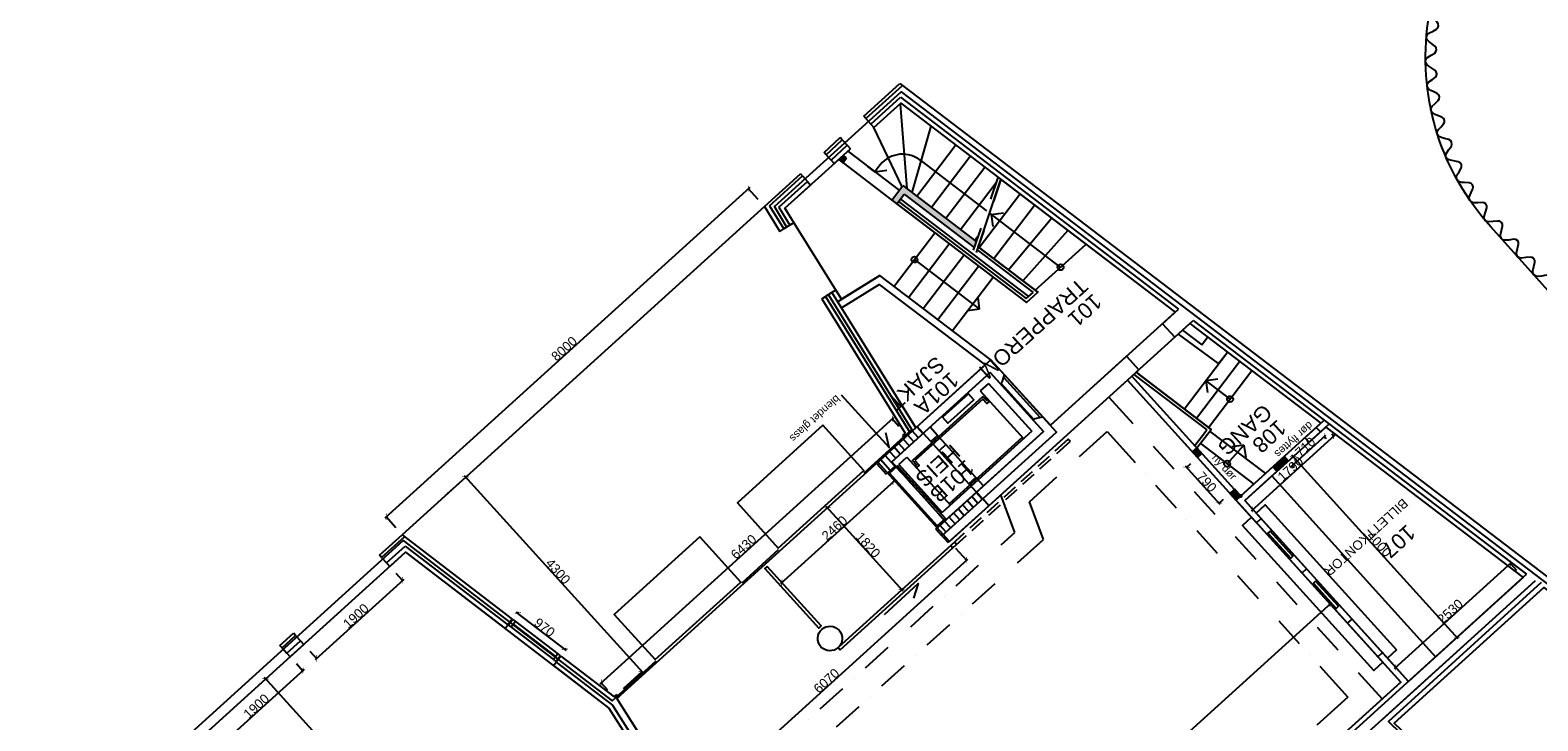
# Model space of a CAD drawing. Header units: millimetres. Extents: x 15275 to 121491, y 18097 to 137945.
# Tile 5 of 57: x 16410 to 41096, y 50172 to 61479. Entities that reach past the tile are written whole.
import ezdxf

# ---------------------------------------------------------------- set-up
doc = ezdxf.new("R2010")
doc.units = ezdxf.units.MM
doc.header["$LTSCALE"] = 0.5
doc.header["$MEASUREMENT"] = 0
doc.linetypes.add('PLINE', pattern=[0])
doc.layers.add('234- Vinduer_ dører_ porter', color=7, linetype='Continuous', lineweight=0)
doc.styles.add('GENERATED_STYLE_1', font='arial.ttf')

msp = doc.modelspace()

# ---------------------------------------------------------------- hatches: boundary and pattern name
at = {"linetype": 'Continuous'}
for points in [[(29769, 59395), (29760, 59402), (29750, 59410), (29724, 59429), (29649, 59361), (29666, 59348), (29676, 59340), (29685, 59333), (29695, 59325), (29713, 59313), (29717, 59308), (29721, 59312), (29720, 59314), (29728, 59321), (29726, 59322), (29734, 59330), (29733, 59331), (29742, 59340), (29741, 59341), (29749, 59348), (29747, 59350), (29757, 59358), (29755, 59360), (29763, 59367), (29762, 59369), (29770, 59376), (29768, 59377), (29778, 59386)], [(28169, 58834), (28176, 58940), (28167, 58941), (28163, 58834)], [(31894, 58027), (31885, 58034), (31616, 58239), (30705, 58933), (30701, 58934), (30701, 58931), (30693, 58924), (30694, 58923), (30685, 58914), (30686, 58913), (30679, 58905), (30680, 58904), (30672, 58897), (30674, 58895), (30664, 58887), (30666, 58885), (30658, 58878), (30659, 58876), (30651, 58869), (30653, 58868), (30643, 58859), (30645, 58858), (30637, 58851), (30638, 58849), (30629, 58840), (30630, 58839), (30622, 58832), (30624, 58830), (30616, 58823), (30617, 58821), (30608, 58813), (30609, 58811), (30602, 58804), (30603, 58803), (30594, 58794), (30595, 58793), (30587, 58786), (30589, 58784), (30581, 58777), (30582, 58775), (30573, 58767), (30574, 58765), (30566, 58758), (30568, 58757), (30558, 58748), (30560, 58746), (30552, 58739), (30553, 58738), (30546, 58731), (30547, 58729), (30538, 58721), (30539, 58719), (30531, 58712), (30533, 58710), (30523, 58702), (30525, 58700), (30520, 58696), (30524, 58694, 0.007713), (30557, 58669, -0.007713), (30589, 58645), (30598, 58638), (30607, 58644), (30606, 58645), (30615, 58654), (30614, 58655), (30622, 58662), (30620, 58664), (30630, 58673), (30628, 58674), (30636, 58681), (30635, 58683), (30642, 58690), (30641, 58691), (30650, 58700), (30649, 58702), (30657, 58709), (30655, 58710), (30665, 58719), (30663, 58720), (30671, 58727), (30670, 58729), (30678, 58736), (30676, 58738), (30686, 58746), (30684, 58748), (30692, 58755), (30691, 58756), (30700, 58765), (30699, 58767), (30706, 58774), (30705, 58775), (30713, 58782), (30711, 58784), (30722, 58794), (30740, 58781), (31865, 57924), (31868, 57924), (31867, 57925), (31870, 57928), (31868, 57930), (31871, 57933), (31870, 57934), (31873, 57937), (31872, 57939), (31875, 57941), (31875, 57944), (31874, 57946), (31877, 57949), (31875, 57950), (31878, 57953), (31877, 57955), (31880, 57958), (31879, 57959), (31882, 57962), (31882, 57965), (31881, 57967), (31884, 57969), (31882, 57971), (31885, 57974), (31884, 57975), (31887, 57978), (31886, 57980), (31889, 57983), (31889, 57986), (31888, 57987), (31891, 57990), (31889, 57992), (31892, 57994), (31891, 57996), (31894, 57999), (31893, 58000), (31896, 58003), (31896, 58006), (31895, 58008), (31898, 58011), (31896, 58012), (31899, 58015), (31898, 58017), (31901, 58020)], [(32055, 58473, 0.413823), (32055, 58476), (32053, 58477, 0.413823), (32052, 58474, 0.414213)], [(32106, 58434, 0.413823), (32106, 58436, 0.016573), (32105, 58438, 0.06361), (32104, 58438, 0.322326), (32102, 58438, 0.04927), (32102, 58437, 0.051705), (32102, 58435, 0.095023), (32103, 58434)], [(30527, 55063), (30533, 55169), (30525, 55170), (30519, 55065)], [(34633, 54853, 0.414213), (34633, 54856, 0.414213), (34630, 54857, 0.413823), (34630, 54854, 0.413823)], [(37602, 54779), (37609, 54885), (37600, 54886), (37593, 54780)], [(37757, 54785), (37764, 54891), (37755, 54892), (37748, 54785)], [(35513, 54642), (35439, 54576), (35523, 54483), (35596, 54550)], [(33410, 54331, 0.413823), (33410, 54334, 0.016573), (33409, 54335, 0.06361), (33408, 54336, 0.322326), (33406, 54335, 0.322326), (33405, 54333, 0.06361), (33406, 54332, 0.016573), (33407, 54331, 0.413823)], [(35400, 54326), (35292, 54331), (35293, 54323), (35399, 54317)], [(36943, 54498), (36758, 54331), (36824, 54257), (37009, 54425)], [(37142, 54502), (37036, 54506), (37037, 54498), (37142, 54493)], [(37073, 54408), (37068, 54303), (37077, 54303), (37082, 54408)], [(23594, 54168), (23489, 54173), (23487, 54166), (23594, 54159)], [(30542, 54034), (30547, 54139), (30538, 54140), (30533, 54035)], [(34672, 54215, 0.414213), (34672, 54218, 0.413823), (34669, 54218), (34669, 54215, 0.413823)], [(35305, 54112, 0.413823), (35305, 54115, 0.016573), (35304, 54116, 0.06361), (35303, 54117, 0.322326), (35301, 54116, 0.04927), (35301, 54115, 0.051705), (35301, 54113, 0.095023), (35302, 54112)], [(36128, 53963), (36054, 53896), (36155, 53785), (36229, 53852)], [(36243, 53836, 0.414214), (36245, 53869, 0.414214), (36212, 53871, 0.414214), (36210, 53838, 0.414214)], [(29517, 53665), (29411, 53669), (29412, 53662), (29516, 53656)], [(35823, 53738), (35929, 53732), (35930, 53741), (35824, 53744)], [(36426, 53688), (36421, 53583), (36430, 53583), (36435, 53687)], [(22237, 53567), (22231, 53459), (22239, 53460), (22246, 53566)], [(35344, 53473, 0.413823), (35344, 53476, 0.414213), (35341, 53476, 0.413823), (35341, 53473)], [(35976, 53371, 0.414213), (35976, 53374, 0.414213), (35973, 53374, 0.413823), (35973, 53371, 0.413823)], [(31745, 52751), (31750, 52856), (31741, 52856), (31738, 52750)], [(32126, 52885), (32126, 52888, 0.413823), (32123, 52888, 0.414213), (32123, 52885, 0.413823)], [(32395, 52589), (32395, 52592, 0.413823), (32392, 52592, 0.414213), (32392, 52589, 0.413823)], [(36015, 52732, 0.414213), (36015, 52735, 0.413823), (36012, 52736), (36012, 52733, 0.413823)], [(36648, 52629, 0.322326), (36649, 52632, 0.06361), (36648, 52633, 0.016573), (36647, 52634, 0.413823), (36644, 52634), (36644, 52631, 0.095023), (36645, 52630, 0.051705), (36647, 52630, 0.04927)], [(40650, 52699), (40653, 52805), (40644, 52806), (40641, 52699)], [(22508, 52419), (22513, 52524), (22506, 52526), (22501, 52418)], [(28717, 52489), (28710, 52383), (28719, 52383), (28726, 52489)], [(30630, 52317), (30734, 52312), (30736, 52320), (30629, 52325)], [(31384, 52213, 0.095023), (31385, 52214, 0.051705), (31386, 52215, 0.04927), (31386, 52217, 0.322326), (31384, 52218, 0.06361), (31383, 52217, 0.016573), (31382, 52216, 0.413823), (31381, 52213)], [(37696, 52037), (37702, 52141), (37693, 52142), (37688, 52037)], [(24444, 51948), (24340, 51933), (24341, 51926), (24446, 51938)], [(31653, 51916, 0.095023), (31654, 51918, 0.051705), (31654, 51919, 0.04927), (31655, 51921, 0.322326), (31653, 51921, 0.06361), (31651, 51920, 0.016573), (31650, 51919, 0.413823), (31650, 51916)], [(36687, 51991, 0.413823), (36687, 51994, 0.016573), (36686, 51995, 0.06361), (36685, 51995, 0.322326), (36683, 51995, 0.04927), (36683, 51994, 0.051705), (36683, 51992, 0.095023), (36684, 51991)], [(37319, 51889, 0.413823), (37319, 51892, 0.414213), (37316, 51892, 0.413823), (37316, 51889)], [(25113, 51332), (25220, 51346), (25218, 51355), (25114, 51341)], [(30644, 51542, 0.413823), (30644, 51545, 0.414213), (30641, 51545, 0.414213), (30641, 51542, 0.413823)], [(39719, 51539), (39824, 51533), (39825, 51541), (39718, 51546)], [(21098, 51249), (21092, 51142), (21100, 51143), (21107, 51249)], [(30913, 51245, 0.413823), (30913, 51248, 0.414213), (30910, 51249, 0.414213), (30910, 51246, 0.413823)], [(37358, 51250, 0.414213), (37358, 51253, 0.414213), (37355, 51253, 0.413823), (37355, 51250, 0.413823)], [(37990, 51149, 0.414213), (37990, 51152, 0.413823), (37987, 51152), (37987, 51149, 0.413823)], [(38767, 51104), (38763, 50998), (38772, 50998), (38776, 51104)], [(20317, 50862), (20213, 50867), (20212, 50858), (20317, 50853)], [(20879, 50942), (20884, 51047), (20875, 51047), (20871, 50941)], [(26376, 50979), (26480, 50974), (26482, 50981), (26376, 50988)], [(29904, 50871), (29904, 50874, 0.413823), (29901, 50874, 0.016573), (29900, 50873, 0.06361), (29899, 50872, 0.322326), (29899, 50870, 0.04927), (29901, 50870, 0.051705), (29902, 50870, 0.095023)], [(25758, 50850), (25751, 50744), (25760, 50744), (25767, 50850)], [(30172, 50575), (30172, 50578, 0.413823), (30169, 50578, 0.016573), (30168, 50577, 0.06361), (30168, 50576, 0.322326), (30168, 50573, 0.04927), (30169, 50573, 0.051705), (30171, 50574, 0.095023)], [(29162, 50199, 0.413823), (29162, 50202, 0.414213), (29159, 50202, 0.414213), (29159, 50199, 0.413823)]]:
    msp.add_hatch(color=256, dxfattribs=at).paths.add_polyline_path(points)

# ---------------------------------------------------------------- linework, layer by layer
at = {"linetype": 'PLINE'}
for points in [[(43972, 58139), (42020, 56371), (40326, 58261, -0.455752), (41055, 64426)], [(30998, 59338, 0.414539), (30331, 59279), (30325, 59273)]]:
    msp.add_lwpolyline(points, format="xyb", dxfattribs=at)
at = {"linetype": 'PLINE', "flags": 128}
msp.add_lwpolyline([(43972, 58139), (43958, 58158), (43921, 58195), (43886, 58216), (43847, 58226), (43811, 58222), (43780, 58202), (43763, 58172), (43758, 58138), (43768, 58063), (43775, 57994), (43768, 57963), (43750, 57937), (43721, 57922), (43687, 57920), (43616, 57937), (43548, 57953), (43515, 57951), (43487, 57937), (43467, 57909), (43461, 57876), (43471, 57801), (43481, 57734), (43476, 57702), (43461, 57675), (43432, 57657), (43398, 57652), (43323, 57668), (43251, 57684), (43218, 57682), (43189, 57667), (43170, 57639), (43165, 57605), (43176, 57530), (43184, 57460), (43177, 57428), (43159, 57402), (43129, 57387), (43095, 57385), (43022, 57402), (42984, 57412), (42947, 57416), (42912, 57411), (42884, 57391), (42869, 57363), (42866, 57332), (42878, 57265), (42887, 57193), (42881, 57160), (42862, 57134), (42833, 57119), (42800, 57117), (42728, 57134), (42655, 57149), (42621, 57145), (42593, 57127), (42576, 57099), (42572, 57065), (42583, 56993), (42591, 56923), (42584, 56891), (42566, 56865), (42536, 56850), (42502, 56848), (42429, 56865), (42360, 56880), (42328, 56877), (42299, 56862), (42281, 56833), (42276, 56799), (42287, 56725), (42294, 56655), (42287, 56623), (42269, 56597), (42240, 56579), (42206, 56576), (42170, 56583), (42135, 56597), (42083, 56620), (42057, 56626), (42031, 56623), (42002, 56604), (41975, 56580), (41936, 56559), (41895, 56551), (41855, 56561), (41839, 56572), (41825, 56588), (41814, 56618), (41812, 56650), (41828, 56716), (41845, 56788), (41843, 56821), (41827, 56850), (41800, 56868), (41768, 56873), (41696, 56864), (41621, 56856), (41588, 56863), (41561, 56883), (41547, 56913), (41546, 56946), (41565, 57016), (41581, 57086), (41578, 57118), (41562, 57146), (41533, 57164), (41500, 57169), (41426, 57158), (41356, 57151), (41325, 57157), (41299, 57176), (41283, 57205), (41281, 57239), (41299, 57312), (41314, 57382), (41312, 57414), (41296, 57443), (41267, 57461), (41232, 57466), (41156, 57454), (41088, 57448), (41057, 57455), (41032, 57473), (41016, 57503), (41014, 57537), (41032, 57610), (41047, 57679), (41045, 57711), (41030, 57740), (41003, 57759), (40971, 57765), (40901, 57758), (40827, 57747), (40794, 57752), (40766, 57770), (40750, 57799), (40747, 57832), (40763, 57903), (40781, 57975), (40779, 58008), (40763, 58037), (40734, 58055), (40699, 58058), (40622, 58044), (40555, 58040), (40525, 58048), (40500, 58066), (40485, 58096), (40483, 58130), (40500, 58202), (40517, 58270), (40515, 58302), (40500, 58330), (40473, 58350), (40438, 58355), (40362, 58345), (40291, 58339), (40259, 58347), (40233, 58366), (40219, 58396), (40218, 58430), (40238, 58500), (40259, 58571), (40259, 58604), (40244, 58634), (40218, 58652), (40185, 58658), (40113, 58653), (40075, 58652), (40038, 58655), (40007, 58668), (39983, 58693), (39974, 58724), (39978, 58756), (40006, 58821), (40034, 58884), (40038, 58915), (40029, 58945), (40004, 58969), (39971, 58980), (39893, 58985), (39853, 58988), (39815, 58998), (39785, 59016), (39766, 59046), (39763, 59076), (39771, 59106), (39806, 59162), (39839, 59218), (39847, 59247), (39844, 59277), (39824, 59306), (39793, 59323), (39715, 59338), (39640, 59355), (39610, 59373), (39592, 59402), (39589, 59434), (39600, 59465), (39641, 59523), (39680, 59582), (39689, 59613), (39684, 59645), (39665, 59671), (39638, 59688), (39570, 59708), (39529, 59719), (39491, 59734), (39462, 59756), (39453, 59772), (39448, 59790), (39450, 59821), (39465, 59848), (39511, 59898), (39554, 59946), (39567, 59973), (39569, 60002), (39555, 60034), (39527, 60056), (39453, 60085), (39416, 60100), (39383, 60118), (39358, 60143), (39346, 60176), (39351, 60206), (39366, 60233), (39415, 60279), (39466, 60328), (39483, 60356), (39486, 60388), (39473, 60418), (39449, 60441), (39383, 60474), (39346, 60492), (39313, 60515), (39289, 60542), (39282, 60577), (39291, 60608), (39312, 60633), (39369, 60673), (39419, 60712), (39436, 60736), (39442, 60765), (39434, 60799), (39410, 60826), (39343, 60869), (39310, 60891), (39281, 60916), (39262, 60945), (39257, 60979), (39269, 61009), (39292, 61032), (39352, 61068), (39408, 61105), (39427, 61129), (39436, 61158), (39429, 61191), (39410, 61219), (39351, 61265), (39319, 61289), (39291, 61316), (39274, 61347), (39272, 61381), (39287, 61411), (39313, 61432), (39380, 61462), (39438, 61496), (39459, 61519), (39468, 61549), (39464, 61581), (39446, 61609), (39394, 61658), (39364, 61686), (39339, 61717), (39325, 61750), (39328, 61785), (39344, 61812), (39370, 61830), (39433, 61854), (39501, 61881), (39526, 61903), (39539, 61933), (39537, 61966), (39521, 61995), (39471, 62049), (39446, 62076), (39426, 62106), (39416, 62137), (39419, 62170), (39438, 62197), (39466, 62216), (39536, 62237), (39609, 62261), (39635, 62282), (39650, 62313), (39647, 62345), (39631, 62375), (39583, 62430), (39563, 62458), (39549, 62487), (39543, 62518), (39549, 62548), (39570, 62575), (39601, 62591), (39677, 62605), (39739, 62617), (39765, 62630), (39784, 62651), (39791, 62668), (39793, 62685), (39785, 62721), (39745, 62792), (39726, 62825), (39713, 62859), (39710, 62893), (39721, 62924), (39743, 62946), (39772, 62958), (39838, 62965), (39920, 62973), (39952, 62988), (39965, 63000), (39973, 63016), (39977, 63049), (39967, 63081), (39931, 63145), (39915, 63181), (39908, 63219), (39912, 63254), (39931, 63283), (39957, 63297), (39986, 63302), (40050, 63298), (40088, 63296), (40125, 63298), (40157, 63309), (40180, 63333), (40189, 63364), (40186, 63397), (40159, 63463), (40139, 63526), (40139, 63556), (40150, 63585), (40174, 63609), (40207, 63620), (40244, 63622), (40283, 63617), (40353, 63607), (40385, 63610), (40413, 63625), (40431, 63653), (40435, 63686), (40421, 63759), (40404, 63837), (40408, 63872), (40428, 63901), (40458, 63915), (40493, 63914), (40568, 63895), (40604, 63887), (40640, 63886), (40672, 63895), (40697, 63916), (40709, 63946), (40709, 63978), (40694, 64047), (40689, 64083), (40690, 64119), (40701, 64150), (40723, 64174), (40752, 64186), (40784, 64187), (40849, 64169), (40925, 64144), (40960, 64144), (40976, 64150), (40990, 64162), (41005, 64190), (41008, 64223), (41004, 64295), (41013, 64345), (41030, 64387), (41055, 64426)], dxfattribs=at)
at = {"linetype": 'PLINE'}
for points in [[(30058, 60069), (30651, 60606)], [(30093, 60031), (30693, 60576)], [(30651, 60606), (30693, 60576)], [(30693, 60576), (55701, 41524)], [(28803, 58243), (28596, 58590), (30670, 60469), (55555, 41523), (37907, 18314), (37733, 18507)], [(30174, 59942), (30658, 60381)], [(30226, 59884), (30665, 60282), (35156, 56861)], [(30653, 60270), (30766, 58885)], [(30658, 60381), (35212, 56912)], [(30093, 60031), (30058, 60069)], [(30093, 60031), (30174, 59942)], [(30174, 59942), (30226, 59884)], [(30686, 58915), (30226, 59884)], [(31159, 59907), (30848, 58822)], [(29408, 59479), (29674, 59721)], [(29442, 59441), (29708, 59683)], [(29523, 59352), (29789, 59594)], [(29575, 59294), (29842, 59536)], [(29708, 59683), (29674, 59721)], [(29708, 59683), (29789, 59594)], [(29789, 59594), (29842, 59536)], [(29800, 59497), (30642, 58855)], [(30926, 58764), (31562, 59598)], [(29442, 59441), (29408, 59479)], [(29442, 59441), (29523, 59352)], [(29523, 59352), (29575, 59294)], [(29649, 59361), (29717, 59308)], [(29717, 59308), (29778, 59389)], [(29778, 59389), (29724, 59429)], [(30325, 59273), (30239, 59161), (30127, 59246)], [(30998, 59338), (32070, 58521)], [(31166, 58582), (31801, 59417)], [(28432, 58595), (29022, 59129)], [(28515, 58601), (29056, 59092)], [(28671, 58580), (29137, 59002)], [(29056, 59092), (29022, 59129)], [(29056, 59092), (29137, 59002)], [(29137, 59002), (29189, 58944)], [(30239, 59161), (30438, 59187)], [(31403, 58399), (32039, 59236)], [(32257, 59070), (32134, 58711)], [(32306, 59032), (32184, 58672)], [(28191, 58905), (22215, 53490)], [(28331, 58706), (28169, 58885)], [(28769, 58563), (29189, 58944)], [(30520, 58696), (30701, 58934)], [(30601, 58635), (30721, 58795)], [(30701, 58934), (31900, 58021)], [(30721, 58795), (31866, 57922)], [(31641, 58218), (32227, 58986)], [(31950, 57921), (32617, 58796)], [(28432, 58595), (22500, 53220)], [(28432, 58595), (28686, 58185)], [(28515, 58601), (28749, 58226)], [(28671, 58580), (28851, 58287)], [(28769, 58563), (28915, 58327)], [(30520, 58696), (32722, 57019)], [(30630, 58676), (32720, 57085)], [(30660, 58714), (32757, 57119)], [(32189, 57740), (32855, 58615)], [(28851, 58287), (28749, 58226)], [(28915, 58327), (28851, 58287)], [(32119, 58482), (33281, 57596)], [(32146, 58461), (32345, 58488)], [(32146, 58461), (32174, 58264)], [(32427, 57556), (33134, 58402)], [(28686, 58185), (28749, 58226)], [(30555, 57286), (31222, 58161)], [(31975, 58238), (31852, 57878)], [(31881, 58035), (31924, 58095)], [(32024, 58199), (31901, 57840)], [(33401, 58199), (32662, 57378)], [(30794, 57105), (31460, 57980)], [(31033, 56922), (31700, 57797)], [(31917, 57882), (32831, 57185)], [(31934, 57932), (32911, 57189)], [(32867, 57221), (33697, 57973)], [(30893, 57720), (31954, 56911)], [(31272, 56741), (31938, 57616)], [(29629, 57034), (30321, 57465)], [(29693, 56932), (30314, 57318)], [(30314, 57318), (32046, 56000)], [(32137, 56082), (30321, 57465)], [(31510, 56560), (32177, 57435)], [(29370, 57080), (29435, 57119)], [(29370, 57080), (30737, 54882)], [(29537, 57183), (29435, 57119)], [(29435, 57119), (30819, 54888)], [(30063, 54232), (30844, 54940), (29486, 57142)], [(29601, 57223), (29537, 57183)], [(29537, 57183), (30910, 54971)], [(29601, 57223), (29694, 57073)], [(29629, 57034), (29693, 56932)], [(31954, 56911), (31930, 57108)], [(32720, 57085), (32831, 57185)], [(32722, 57019), (32911, 57189)], [(31954, 56911), (31758, 56885)], [(34949, 56674), (35212, 56912)], [(34949, 56674), (35151, 56451)], [(35151, 56451), (35455, 56727)], [(35279, 56567), (35594, 56327)], [(35398, 56675), (37543, 55043)], [(35455, 56727), (40912, 52571)], [(35870, 56020), (35210, 56505)], [(35594, 56327), (35690, 56454)], [(32140, 56085), (30266, 54387)], [(31340, 53201), (33215, 54899), (32140, 56085)], [(33114, 55011), (34362, 56142)], [(34362, 56142), (34564, 55919)], [(35306, 55277), (36014, 56208)], [(35505, 55127), (36213, 56057)], [(35870, 56020), (36014, 56208)], [(32130, 55873), (30516, 54410)], [(31239, 53312), (33002, 54910), (32130, 55873)], [(32214, 53790), (34564, 55919)], [(32327, 55715), (32366, 55836)], [(32945, 55140), (32352, 55794)], [(34376, 55749), (34449, 55816)], [(35596, 54550), (34449, 55816)], [(34481, 55844), (35674, 54934)], [(34518, 55878), (35745, 54944)], [(35703, 54975), (36411, 55905)], [(37593, 49664), (38854, 50806), (34376, 55749), (31463, 53109), (30288, 54407), (26018, 50538), (26033, 50512), (26968, 49036)], [(32100, 55697), (31967, 55577)], [(31967, 55577), (32677, 54792)], [(32100, 55697), (32811, 54913)], [(32297, 55688), (32327, 55715)], [(32844, 55103), (32307, 55696)], [(35523, 54483), (34376, 55749)], [(35660, 55744), (35859, 55770)], [(36053, 55443), (35660, 55744)], [(35660, 55744), (35686, 55545)], [(29690, 55510), (30475, 54645), (30422, 54888)], [(32011, 55483), (30855, 54436), (30922, 54362), (30900, 54342)], [(32120, 55407), (32076, 55367), (32009, 55441), (30897, 54434)], [(32078, 55409), (32011, 55483)], [(32100, 55429), (32078, 55409)], [(34071, 55473), (34464, 55040)], [(30548, 55134), (25736, 50774)], [(30636, 54993), (30526, 55114)], [(32835, 55095), (32864, 55122)], [(32864, 55122), (32989, 55149)], [(37468, 54975), (37600, 55094)], [(30737, 54882), (30691, 54841)], [(30691, 54841), (30725, 54803)], [(30879, 54740), (30779, 54851)], [(30953, 54807), (30852, 54918)], [(31027, 54874), (30926, 54985)], [(31157, 54743), (31033, 54879), (30932, 54991)], [(31268, 54844), (31145, 54980)], [(31268, 54844), (31157, 54743)], [(31403, 54695), (31268, 54844)], [(32811, 54913), (31344, 53584)], [(32657, 54814), (31457, 53727)], [(33593, 54500), (34044, 54908)], [(34044, 54908), (34503, 54401)], [(35478, 54680), (35674, 54934)], [(35513, 54642), (35745, 54944)], [(35722, 54915), (36635, 54220)], [(36406, 53612), (37778, 54856)], [(37053, 54333), (37624, 54850)], [(37468, 54975), (37283, 54807)], [(37283, 54807), (37350, 54733)], [(37535, 54901), (37350, 54733)], [(37468, 54975), (37535, 54901)], [(37535, 54901), (37681, 55033)], [(37636, 54790), (37600, 54829)], [(37623, 54980), (40855, 52520)], [(37724, 54869), (37755, 54835)], [(30583, 54471), (30482, 54583)], [(30657, 54538), (30556, 54650)], [(30730, 54605), (30630, 54716)], [(30806, 54673), (30705, 54785)], [(31292, 54594), (31157, 54743)], [(31403, 54695), (31292, 54594)], [(31647, 54202), (31292, 54594)], [(31759, 54303), (31403, 54695)], [(33442, 54749), (33408, 54786), (33187, 54586)], [(33221, 54548), (33442, 54749)], [(34799, 54670), (35135, 54300)], [(35513, 54642), (35439, 54576)], [(35570, 54717), (36447, 54049)], [(36013, 54387), (36283, 54684)], [(36283, 54684), (36086, 54656)], [(36283, 54684), (36313, 54485)], [(30266, 54387), (30426, 54209)], [(30494, 54271), (30333, 54448)], [(30569, 54339), (30408, 54516)], [(30516, 54410), (30575, 54344), (30426, 54209)], [(30575, 54344), (30688, 54221)], [(30633, 54369), (30767, 54489)], [(30633, 54369), (31344, 53584)], [(30767, 54489), (31477, 53705)], [(30897, 54434), (30964, 54360), (30920, 54320)], [(33095, 54502), (32909, 54334)], [(32944, 54297), (33129, 54464)], [(35897, 53714), (35326, 54344)], [(35411, 54382), (35345, 54322)], [(35523, 54483), (35596, 54550)], [(36155, 53785), (36943, 54498)], [(37009, 54425), (36296, 53778)], [(36824, 54257), (36758, 54331)], [(37009, 54425), (36943, 54498)], [(36995, 54412), (37089, 54497)], [(39791, 51515), (37069, 54519)], [(37110, 54313), (37075, 54353)], [(23239, 53889), (23541, 54163)], [(26448, 50956), (23521, 54185)], [(30562, 54104), (28695, 52413)], [(30527, 54098), (30540, 54084)], [(30771, 54128), (30939, 53943)], [(31759, 54303), (31647, 54202)], [(31781, 54054), (31647, 54202)], [(31892, 54155), (31759, 54303)], [(31892, 54155), (31781, 54054)], [(32017, 54017), (31892, 54155)], [(32817, 54251), (32632, 54083)], [(32666, 54045), (32851, 54213)], [(32773, 53757), (33223, 54165)], [(31024, 53849), (31192, 53664)], [(32007, 53805), (31906, 53916), (31781, 54054)], [(31927, 53732), (31826, 53844)], [(32000, 53799), (31900, 53911)], [(32214, 53790), (32302, 53870)], [(32533, 53256), (32304, 53871)], [(32539, 53999), (32354, 53831)], [(32388, 53794), (32573, 53961)], [(34838, 54031), (35175, 53659)], [(35471, 53928), (35807, 53558)], [(36054, 53896), (36128, 53963)], [(36491, 53415), (36054, 53896)], [(36229, 53852), (36128, 53963)], [(36229, 53852), (36128, 53963)], [(30702, 52294), (29444, 53682)], [(29485, 53679), (29464, 53660)], [(31276, 53571), (31388, 53447)], [(32214, 53790), (31441, 53090)], [(31630, 53464), (31529, 53575)], [(31704, 53531), (31603, 53642)], [(31779, 53599), (31678, 53710)], [(31853, 53666), (31752, 53777)], [(32108, 53694), (32007, 53805)], [(32262, 53747), (32075, 53578)], [(32109, 53541), (32296, 53710)], [(33002, 53142), (32773, 53757)], [(35943, 53795), (35877, 53736)], [(36491, 53415), (36564, 53482), (36296, 53778)], [(36397, 53667), (36428, 53632)], [(22399, 53331), (22237, 53510)], [(31408, 53262), (31307, 53373)], [(31483, 53330), (31382, 53442)], [(31557, 53397), (31456, 53508)], [(31982, 53494), (31797, 53327)], [(31832, 53289), (32017, 53457)], [(16410, 47587), (22519, 53123), (25938, 50500), (26660, 51154)], [(22130, 52884), (22500, 53220)], [(22164, 52847), (22542, 53189)], [(22500, 53220), (24303, 51838)], [(31239, 53312), (31441, 53090)], [(31340, 53201), (31239, 53312)], [(31705, 53243), (31484, 53042), (31518, 53005), (31739, 53205)], [(32310, 53054), (32533, 53256)], [(32579, 52758), (33002, 53142)], [(35510, 53289), (35846, 52919)], [(36142, 53188), (36478, 52818)], [(22164, 52847), (22130, 52884)], [(22164, 52847), (22245, 52757)], [(22245, 52757), (22549, 53033)], [(22297, 52699), (22555, 52932)], [(22549, 53033), (24231, 51744)], [(22555, 52932), (24185, 51685)], [(28066, 52433), (28665, 52976)], [(31563, 53000), (31743, 52800)], [(36863, 53004), (36882, 53021)], [(36918, 53054), (36937, 53071)], [(22245, 52757), (22297, 52699)], [(22398, 52588), (22506, 52469)], [(27226, 48707), (31765, 52820)], [(31570, 52383), (31940, 52719)], [(37235, 52593), (37309, 52660)], [(38748, 51027), (40670, 52768)], [(40754, 52631), (40648, 52749)], [(22528, 52488), (21076, 51172)], [(41152, 52437), (38649, 50160), (39614, 49227), (25060, 36039)], [(29979, 34658), (28696, 36297), (27451, 38043), (37414, 47071), (38867, 45676), (39004, 45821), (37563, 47206), (39653, 49099), (40115, 48655), (40199, 48743), (38743, 50132), (41196, 52354), (55456, 41491), (52230, 37256), (51156, 38280), (50949, 38064), (52045, 37015), (42175, 24058)], [(28706, 52448), (28719, 52434)], [(30397, 51915), (30952, 52418), (30876, 52181)], [(31838, 52087), (32208, 52422)], [(36181, 52549), (36518, 52177)], [(36815, 52446), (37150, 52076)], [(37586, 49558), (40912, 52571)], [(37681, 49406), (41053, 52462)], [(41053, 52462), (38526, 50172)], [(41196, 52354), (38743, 50132)], [(37716, 52106), (26495, 41938)], [(30703, 52335), (30682, 52316)], [(37608, 52182), (37627, 52199)], [(37663, 52232), (37681, 52249)], [(25191, 51322), (24369, 51951)], [(24405, 51950), (24392, 51932)], [(30828, 51711), (31198, 52047)], [(37881, 51881), (37694, 52086)], [(20500, 51408), (20723, 51609)], [(20757, 51572), (20723, 51609)], [(24185, 51685), (24231, 51744)], [(24303, 51838), (24231, 51744)], [(24313, 51830), (24243, 51740)], [(24243, 51740), (24284, 51708), (24977, 51177)], [(24354, 51801), (24284, 51708)], [(24313, 51830), (24354, 51801), (25049, 51267), (25088, 51237)], [(24319, 51754), (25012, 51223)], [(31096, 51415), (31467, 51750)], [(36854, 51807), (37189, 51437)], [(37485, 51705), (37821, 51335)], [(37982, 51769), (38055, 51836)], [(20534, 51370), (20500, 51408)], [(20534, 51370), (20757, 51572)], [(20534, 51370), (20615, 51280)], [(20615, 51280), (20838, 51482)], [(20668, 51222), (20890, 51424)], [(20757, 51572), (20838, 51482)], [(20838, 51482), (20890, 51424)], [(25179, 51357), (25166, 51340)], [(30087, 51040), (30458, 51376)], [(39677, 51452), (39771, 51537)], [(20615, 51280), (20668, 51222)], [(20769, 51111), (20877, 50992)], [(20991, 51313), (21099, 51194)], [(25049, 51267), (24977, 51177)], [(24977, 51177), (25019, 51146)], [(24979, 51076), (25024, 51134)], [(25019, 51146), (25088, 51237)], [(25098, 51229), (25024, 51134)], [(25024, 51134), (25944, 50431)], [(25098, 51229), (25970, 50563)], [(38478, 51222), (38551, 51289)], [(38478, 51222), (38854, 50806)], [(38978, 50818), (38551, 51289)], [(20899, 51012), (19446, 49696)], [(20167, 50769), (20265, 50857)], [(24011, 46723), (20245, 50879)], [(24979, 51076), (25887, 50379)], [(26125, 50703), (26428, 50978)], [(30356, 50744), (30726, 51079)], [(37524, 51067), (37985, 50558)], [(38156, 50965), (38550, 50531)], [(38877, 50930), (38770, 51047)], [(25869, 50674), (25760, 50795)], [(29345, 50368), (29716, 50703)], [(38854, 50806), (37593, 49664)], [(37593, 49664), (38854, 50806)], [(25887, 50379), (26658, 49161)], [(25944, 50431), (26714, 49212)], [(25970, 50563), (26015, 50604)], [(26015, 50604), (26049, 50566)], [(26018, 50538), (26049, 50566)], [(26018, 50538), (26968, 49036)], [(29614, 50072), (29984, 50407)], [(37985, 50558), (37480, 50101)]]:
    msp.add_lwpolyline(points, dxfattribs=at)
for points in [[(35156, 56861), (33114, 55011), (32140, 56085), (30321, 57465), (29694, 57073), (28769, 58563), (29649, 59361), (30520, 58696), (30601, 58635), (32722, 57019), (32911, 57189), (31934, 57932), (31952, 57989), (32306, 59032)], [(32046, 56000), (30910, 54971), (29693, 56932), (30314, 57318)], [(35398, 56675), (37543, 55043), (36229, 53852), (35513, 54642), (35745, 54944), (34518, 55878)], [(33002, 54910), (31388, 53447), (30516, 54410), (32130, 55873)], [(31772, 55523), (31350, 55141), (31438, 55044), (31860, 55426)], [(29390, 55010), (27989, 53741), (28660, 53000), (30061, 54269)], [(36296, 53778), (37623, 54980), (40855, 52520), (38978, 50818)], [(30478, 54228), (30611, 54349), (31396, 53483), (31263, 53362)], [(36296, 53778), (36741, 54182), (39423, 51222), (38978, 50818)], [(38781, 51334), (38632, 51199), (36483, 53571), (36632, 53706)], [(38559, 51133), (38410, 50998), (36261, 53369), (36410, 53504)], [(27374, 53183), (25974, 51914), (26644, 51174), (28045, 52443)], [(29675, 51335), (31577, 53059), (31543, 53096), (29641, 51372)], [(36713, 53279), (36677, 53247), (37050, 52836), (37086, 52869)], [(19156, 49852), (22555, 52932), (25887, 50379), (26658, 49161), (22882, 45740), (22190, 46504), (21746, 46101), (20524, 47450), (20968, 47852)], [(28477, 52701), (28440, 52666), (29324, 51691), (29361, 51725)], [(37458, 52458), (37422, 52425), (37794, 52014), (37830, 52047)]]:
    msp.add_lwpolyline(points, close=True, dxfattribs=at)
for points in [[(30923, 57687, -0.414214), (30851, 57691, -0.414214), (30856, 57761, -0.414214), (30925, 57757, -0.414214)], [(33314, 57560, -0.414214), (33245, 57564, -0.414214), (33247, 57634, -0.414214), (33319, 57630, -0.414214)], [(36091, 55404, -0.414214), (36021, 55406, -0.414214), (36024, 55477, -0.414214), (36094, 55472, -0.414214)], [(36042, 54345, -0.414214), (35972, 54350, -0.414214), (35974, 54420, -0.414214), (36045, 54417, -0.414214)], [(29641, 51372, -0.414214), (29358, 51385, -0.414214), (29372, 51669, -0.414214), (29655, 51654, -0.414214)]]:
    msp.add_lwpolyline(points, format="xyb", close=True, dxfattribs=at)
at = {"layer": '234- Vinduer_ dører_ porter', "linetype": 'PLINE'}
msp.add_lwpolyline([(36245, 53835, -0.414214), (36209, 53836, -0.414214), (36210, 53872, -0.414214), (36246, 53870, -0.414214)], format="xyb", close=True, dxfattribs=at)

# ---------------------------------------------------------------- texts
at = {"linetype": 'Continuous', "attachment_point": 7, "style": 'GENERATED_STYLE_1'}
for s, insert, char_height, rotation in [('\\A1;{\\pql;\\fArial|b0|i0|c0|p0;\\W1.000000;TRAPPEROM}', (33579, 57441), 253.12, 222.1807), ('\\A1;{\\pql;\\fArial|b0|i0|c0|p0;\\W1.000000;101}', (33813, 57184), 253.12, 222.1807), ('\\A1;{\\pql;\\fArial|b0|i0|c0|p0;\\W1.000000;8000}', (25030, 56048), 152.8, 42.1807), ('\\A1;{\\pql;\\fArial|b0|i0|c0|p0;\\W1.000000;SJAKT}', (31237, 56161), 253.12, 222.1807), ('\\A1;{\\pql;\\fArial|b0|i0|c0|p0;\\W1.000000;101A}', (31472, 55902), 253.12, 222.1807), ('\\A1;{\\pql;\\fArial|b0|i0|c0|p0;\\W1.000000;blendet glass}', (29579, 55545), 126.56, 222.1807), ('\\A1;{\\pql;\\fArial|b0|i0|c0|p0;\\W1.000000;GANG}', (36599, 55379), 253.12, 222.1807), ('\\A1;{\\pql;\\fArial|b0|i0|c0|p0;\\W1.000000;108}', (36832, 55121), 253.12, 222.1807), ('\\A1;{\\pql;\\fArial|b0|i0|c0|p0;\\W1.000000;dør flyttes}', (37322, 55111), 126.56, 222.1807), ('\\A1;{\\pql;\\fArial|b0|i0|c0|p0;\\W1.000000;710}', (37209, 54479), 152.78, 42.0813), ('\\A1;{\\pql;\\fArial|b0|i0|c0|p0;\\W1.000000;HEIS}', (31493, 54722), 253.12, 222.1807), ('\\A1;{\\pql;\\fArial|b0|i0|c0|p0;\\W1.000000;101B}', (31726, 54465), 253.12, 222.1807), ('\\A1;{\\pql;\\fArial|b0|i0|c0|p0;\\W1.000000;ny dør}', (35724, 54449), 126.56, 312.1807), ('\\A1;{\\pql;\\fArial|b0|i0|c0|p0;\\W1.000000;1790}', (36921, 54081), 152.78, 42.0813), ('\\A1;{\\pql;\\fArial|b0|i0|c0|p0;\\W1.000000;790}', (35498, 54163), 152.8, 312.1807), ('\\A1;{\\pql;\\fArial|b0|i0|c0|p0;\\W1.000000;BILLETTKONTOR}', (38884, 53825), 152.8, 222.1807), ('\\A1;{\\pql;\\fArial|b0|i0|c0|p0;\\W1.000000;2460}', (29457, 53111), 152.8, 42.1807), ('\\A1;{\\pql;\\fArial|b0|i0|c0|p0;\\W1.000000;107}', (38948, 53405), 253.12, 222.1807), ('\\A1;{\\pql;\\fArial|b0|i0|c0|p0;\\W1.000000;6430}', (27969, 52805), 152.8, 42.1807), ('\\A1;{\\pql;\\fArial|b0|i0|c0|p0;\\W1.000000;1820}', (29912, 53175), 152.8, 312.1807), ('\\A1;{\\pql;\\fArial|b0|i0|c0|p0;\\W1.000000;4000}', (38282, 53190), 152.8, 312.1807), ('\\A1;{\\pql;\\fArial|b0|i0|c0|p0;\\W1.000000;4300}', (24836, 52743), 152.8, 312.1807), ('\\A1;{\\pql;\\fArial|b0|i0|c0|p0;\\W1.000000;2530}', (39536, 51746), 152.8, 42.1807), ('\\A1;{\\pql;\\fArial|b0|i0|c0|p0;\\W1.000000;1900}', (21619, 51673), 152.8, 42.1807), ('\\A1;{\\pql;\\fArial|b0|i0|c0|p0;\\W1.000000;970}', (24644, 51748), 152.75, 322.4801), ('\\A1;{\\pql;\\fArial|b0|i0|c0|p0;\\W1.000000;6070}', (29325, 50611), 152.8, 42.1807), ('\\A1;{\\pql;\\fArial|b0|i0|c0|p0;\\W1.000000;1900}', (19988, 50195), 152.8, 42.1807)]:
    msp.add_mtext(s, dxfattribs=dict(at, insert=insert, char_height=char_height, rotation=rotation))

doc.saveas('drawing.dxf')
